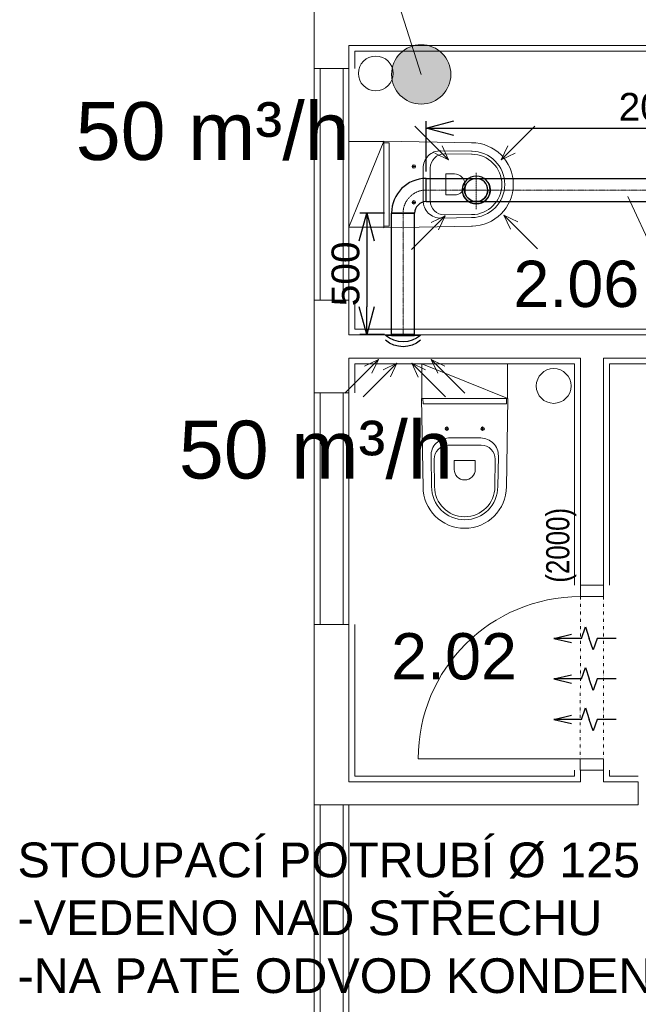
# Model space of a CAD drawing. Header units: millimetres. Extents: x 918337 to 1269480, y -257156 to -67477.
# Tile 73 of 114: x 1122063 to 1124736, y -193305 to -189052. Entities that reach past the tile are written whole.
import ezdxf

# ---------------------------------------------------------------- set-up
doc = ezdxf.new("R2010")
doc.units = ezdxf.units.MM
for name, pattern in [('ACAD_ISO10W100', [18.5, 12, -3, 0.5, -3]), ('DASHED', [0.75, 0.5, -0.25]), ('DĚLICÍ2', [15.875, 6.35, -3.175, 0, -3.175, 0, -3.175])]:
    doc.linetypes.add(name, pattern=pattern)
doc.layers.get('0').update_dxf_attribs({"color": 8, "lineweight": 9})
for name, color, linetype, lineweight in [('1VZT - LEGENDY', 7, 'Continuous', 13), ('1VZT-POTRUBI', 4, 'Continuous', 30), ('1VZT-ČERCHOVANÁ', 7, 'ACAD_ISO10W100', 9), ('LEGENDY', 7, 'Continuous', 9), ('St_plocha_místnosti', 3, 'Continuous', 18)]:
    doc.layers.add(name, color=color, linetype=linetype, lineweight=lineweight)
doc.layers.add('1VZT-vytápění', color=1, linetype='Continuous')
doc.styles.add('Andy', font='arial.ttf')
doc.styles.get("Standard").update_dxf_attribs({"font": 'arial.ttf'})
doc.dimstyles.new('ISO-25', dxfattribs={"dimtxt": 2.5, "dimasz": 2.5, "dimexe": 1.25, "dimexo": 0.625, "dimtad": 1, "dimtxsty": 'Standard', "dimcen": 2.5, "dimadec": 0, "dimazin": 0, "dimtfac": 1, "dimtmove": 0, "dimatfit": 3, "dimfxl": 1, "dimarcsym": 0})

# ---------------------------------------------------------------- blocks, each defined once
blk = doc.blocks.new('asaas')
at = {"layer": '1VZT-POTRUBI', "ltscale": 0.1}
blk.add_line((1122601.9, -249372.7), (1122751.9, -249372.7), dxfattribs=at)
for centre in [(1122676.9, -249282.6), (1122676.9, -249303.9)]:
    blk.add_arc(centre, 117.7, 229.9161, 310.0839, dxfattribs=at)
blk = doc.blocks.new('sdcwdweedwed')
at = {"layer": '1VZT - LEGENDY', "ltscale": 0.5}
for p, q in [((1122410.5, -249621.8), (1122555.8, -249476.5)), ((1122555.8, -249476.5), (1122495.9, -249505.1)), ((1122555.8, -249476.5), (1122527.2, -249536.5)), ((1122928, -249621.8), (1122782.8, -249476.5)), ((1122782.8, -249476.5), (1122811.4, -249536.5)), ((1122782.8, -249476.5), (1122842.7, -249505.1)), ((1122494.2, -249638.4), (1122639.5, -249493.2)), ((1122639.5, -249493.2), (1122579.6, -249521.8)), ((1122639.5, -249493.2), (1122610.9, -249553.1)), ((1122848.5, -249637.7), (1122703.2, -249492.4)), ((1122703.2, -249492.4), (1122731.8, -249552.4)), ((1122703.2, -249492.4), (1122763.1, -249521.1))]:
    blk.add_line(p, q, dxfattribs=at)
blk = doc.blocks.new('wedwdwedw')
at = {"layer": '1VZT - LEGENDY'}
blk.add_blockref('sdcwdweedwed', (0, 0), dxfattribs=at)
at = {"layer": '1VZT-POTRUBI'}
blk.add_blockref('asaas', (0, 0), dxfattribs=at)
blk = doc.blocks.new('DSDDSF')
at = {"linetype": 'DASHED', "ltscale": 0.5}
for q in [(-140516.8, 238348), (-140590.9, 238265.9), (-140516.8, 238191.8), (-140434.7, 238265.9)]:
    blk.add_line((-140516.8, 238265.9), q, dxfattribs=at)
at = {"layer": '1VZT - LEGENDY', "ltscale": 0.5}
for p, q in [((-140796.7, 238522.9), (-140651.4, 238377.7)), ((-140251.8, 238520), (-140397.1, 238374.7)), ((-140651.4, 238377.7), (-140680, 238437.6)), ((-140397.1, 238374.7), (-140368.5, 238434.6)), ((-140651.4, 238377.7), (-140711.3, 238406.3)), ((-140397.1, 238374.7), (-140337.2, 238403.3)), ((-140781.5, 237990.2), (-140636.2, 238135.5)), ((-140636.2, 238135.5), (-140696.2, 238106.9)), ((-140636.2, 238135.5), (-140664.8, 238075.6)), ((-140264, 237990.2), (-140409.3, 238135.5)), ((-140409.3, 238135.5), (-140380.7, 238075.6)), ((-140409.3, 238135.5), (-140349.4, 238106.9))]:
    blk.add_line(p, q, dxfattribs=at)
at = {"layer": '1VZT-POTRUBI', "ltscale": 0.5}
for radius in [60, 50]:
    blk.add_circle((-140516.8, 238265.9), radius, dxfattribs=at)
at = {"layer": '1VZT-POTRUBI'}
for radius, start, end in [(60, 326.4427, 213.5573), (50, 0, 180)]:
    blk.add_arc((-140516.8, 238265.9), radius, start, end, dxfattribs=at)
blk = doc.blocks.new('_Open30')
at = {"color": 0, "linetype": 'ByBlock', "lineweight": -2}
for p, q in [((-1, 0.268), (0, 0)), ((0, 0), (-1, -0.268)), ((0, 0), (-1, 0))]:
    blk.add_line(p, q, dxfattribs=at)
blk = doc.blocks.new('*D827')
at = {"layer": '1VZT - LEGENDY', "color": 0, "lineweight": -2, "ltscale": 0.1, "transparency": 16777216}
for p, q in [((1123819.3, -189708.1), (1123819.3, -189490.7)), ((1123939.3, -189520.7), (1125734.6, -189520.7)), ((1125854.6, -189708.1), (1125854.6, -189490.7))]:
    blk.add_line(p, q, dxfattribs=at)
at = {"layer": 'Defpoints', "color": 0, "ltscale": 0.1, "transparency": 16777216}
for p in [(1125854.6, -189520.7), (1123819.3, -189738.1), (1125854.6, -189738.1)]:
    blk.add_point(p, dxfattribs=at)
at = {"layer": '1VZT - LEGENDY', "color": 0, "lineweight": -2, "ltscale": 0.1, "transparency": 16777216, "xscale": 120, "yscale": 120, "zscale": 120, "rotation": 180}
blk.add_blockref('_Open30', (1123819.3, -189520.7), dxfattribs=at)
at = {"layer": '1VZT - LEGENDY', "color": 0, "lineweight": -2, "ltscale": 0.1, "transparency": 16777216, "xscale": 120, "yscale": 120, "zscale": 120}
blk.add_blockref('_Open30', (1125854.6, -189520.7), dxfattribs=at)
at = {"layer": '1VZT - LEGENDY', "color": 0, "ltscale": 0.1, "transparency": 16777216, "insert": (1124836.9, -189429.5), "char_height": 120, "attachment_point": 5}
blk.add_mtext('2050', dxfattribs=at)
blk = doc.blocks.new('*D828')
at = {"layer": '1VZT - LEGENDY', "color": 0, "lineweight": -2, "ltscale": 0.1, "transparency": 16777216}
for p, q in [((1123639.3, -189888.1), (1123532.4, -189888.1)), ((1123562.4, -190008.1), (1123562.4, -190292)), ((1123639.3, -190412), (1123532.4, -190412))]:
    blk.add_line(p, q, dxfattribs=at)
at = {"layer": 'Defpoints', "color": 0, "ltscale": 0.1, "transparency": 16777216}
for p in [(1123669.3, -189888.1), (1123562.4, -190412), (1123669.3, -190412)]:
    blk.add_point(p, dxfattribs=at)
at = {"layer": '1VZT - LEGENDY', "color": 0, "lineweight": -2, "ltscale": 0.1, "transparency": 16777216, "xscale": 120, "yscale": 120, "zscale": 120}
for p, rotation in [((1123562.4, -189888.1), 90), ((1123562.4, -190412), 270)]:
    blk.add_blockref('_Open30', p, dxfattribs=dict(at, rotation=rotation))
at = {"layer": '1VZT - LEGENDY', "color": 0, "ltscale": 0.1, "transparency": 16777216, "insert": (1123471.1, -190150), "char_height": 120, "attachment_point": 5, "rotation": 90}
blk.add_mtext('500', dxfattribs=at)
blk = doc.blocks.new('fegevdfvdfv')
at = {"layer": '1VZT-vytápění'}
for p, q in [((-286977.9, 271465.6), (-286995.9, 271389.6)), ((-286977.9, 271465.6), (-286959.9, 271389.6)), ((-286977.9, 271346.2), (-286977.9, 271465.6)), ((-286803, 271465.6), (-286821, 271389.6)), ((-286803, 271465.6), (-286785, 271389.6)), ((-286803, 271346.2), (-286803, 271465.6)), ((-286628.1, 271465.6), (-286646.1, 271389.6)), ((-286628.1, 271465.6), (-286610, 271389.6)), ((-286628.1, 271346.2), (-286628.1, 271465.6)), ((-286977.9, 271346.2), (-286928.2, 271329.2)), ((-286803, 271346.2), (-286753.3, 271329.2)), ((-286628.1, 271346.2), (-286578.4, 271329.2)), ((-287027.6, 271295.1), (-286977.9, 271312.2)), ((-286977.9, 271278.1), (-287027.6, 271295.1)), ((-286928.2, 271329.2), (-286977.9, 271312.2)), ((-286852.7, 271295.1), (-286803, 271312.2)), ((-286803, 271278.1), (-286852.7, 271295.1)), ((-286753.3, 271329.2), (-286803, 271312.2)), ((-286677.7, 271295.1), (-286628.1, 271312.2)), ((-286628.1, 271278.1), (-286677.7, 271295.1)), ((-286578.4, 271329.2), (-286628.1, 271312.2)), ((-286977.9, 271195.6), (-286977.9, 271278.1)), ((-286803, 271195.6), (-286803, 271278.1)), ((-286628.1, 271195.6), (-286628.1, 271278.1))]:
    blk.add_line(p, q, dxfattribs=at)
blk = doc.blocks.new('SDCDCSDC')
at = {"color": 8, "ltscale": 2}
for p, q in [((1152829.8, -195347.3), (1152829.8, -195597.3)), ((1156929.8, -195497.3), (1152979.8, -195497.3)), ((1152979.8, -195497.3), (1152979.8, -195597.3)), ((1152829.8, -196597.3), (1152829.8, -195597.3)), ((1152979.8, -195597.3), (1152829.8, -195597.3)), ((1152854.8, -196597.3), (1152854.8, -195597.3)), ((1152954.8, -196597.3), (1152954.8, -195597.3)), ((1152979.8, -195597.3), (1152979.8, -196597.3)), ((1152979.8, -196597.3), (1152829.8, -196597.3)), ((1152829.8, -196597.3), (1152829.8, -196997.3)), ((1152979.8, -196597.3), (1152979.8, -196747.3)), ((1156079.8, -196747.3), (1152979.8, -196747.3)), ((1153979.8, -196847.3), (1152979.8, -196847.3)), ((1152979.8, -196847.3), (1152979.8, -196997.3)), ((1153979.8, -196847.3), (1153979.8, -197827.3)), ((1155179.8, -196847.3), (1154079.8, -196847.3)), ((1154079.8, -196847.3), (1154079.8, -197827.3)), ((1152829.8, -197997.3), (1152829.8, -196997.3)), ((1152979.8, -196997.3), (1152829.8, -196997.3)), ((1152854.8, -197997.3), (1152854.8, -196997.3)), ((1152954.8, -197997.3), (1152954.8, -196997.3)), ((1152979.8, -196997.3), (1152979.8, -197997.3)), ((1153979.8, -197827.3), (1154079.8, -197827.3)), ((1152979.8, -197997.3), (1152829.8, -197997.3)), ((1152829.8, -197997.3), (1152829.8, -198777.3)), ((1152979.8, -197997.3), (1152979.8, -198677.3)), ((1153979.8, -198627.3), (1154079.8, -198627.3)), ((1153979.8, -198627.3), (1153979.8, -198677.3)), ((1154079.8, -198627.3), (1154079.8, -198677.3)), ((1153979.8, -198677.3), (1152979.8, -198677.3)), ((1154229.8, -198677.3), (1154079.8, -198677.3)), ((1154229.8, -198677.3), (1154229.8, -198777.3)), ((1152829.8, -199977.3), (1152829.8, -198777.3)), ((1154229.8, -198777.3), (1152829.8, -198777.3)), ((1152854.8, -199977.3), (1152854.8, -198777.3)), ((1152954.8, -199977.3), (1152954.8, -198777.3)), ((1152979.8, -198777.3), (1152979.8, -199977.3))]:
    blk.add_line(p, q, dxfattribs=at)
at = {"color": 8, "ltscale": 1.5}
for p, q in [((1153004.8, -195597.3), (1153004.8, -195522.3)), ((1153004.8, -195522.3), (1156904.8, -195522.3)), ((1153004.8, -196722.3), (1153004.8, -196597.3)), ((1156079.8, -196722.3), (1153004.8, -196722.3)), ((1153954.8, -196872.3), (1153004.8, -196872.3)), ((1153004.8, -196872.3), (1153004.8, -196997.3)), ((1153954.8, -197827.3), (1153954.8, -196872.3)), ((1155154.8, -196872.3), (1154104.8, -196872.3)), ((1154104.8, -196872.3), (1154104.8, -197827.3)), ((1153004.8, -197997.3), (1153004.8, -198652.3)), ((1153004.8, -198652.3), (1153954.8, -198652.3)), ((1153954.8, -198652.3), (1153954.8, -198627.3)), ((1154104.8, -198627.3), (1154104.8, -198652.3)), ((1154104.8, -198652.3), (1154229.8, -198652.3))]:
    blk.add_line(p, q, dxfattribs=at)
at = {"color": 8}
for p, q in [((1153129.6, -195917), (1153152.8, -195917.4)), ((1153129.8, -195910.5), (1153513, -195917.3)), ((1153129.8, -195910.5), (1153129.8, -196284.1)), ((1153152.8, -195917.4), (1153152.8, -196277.2)), ((1153377.1, -195951.8), (1153512.4, -195954.3)), ((1153391.8, -195965.8), (1153512.1, -195966.9)), ((1153252.3, -196019.8), (1153267.3, -196019.8)), ((1153259.8, -196012.3), (1153259.8, -196027.3)), ((1153331.2, -196097.3), (1153331.2, -196025.8)), ((1153299.8, -196097.3), (1153299.8, -196027.8)), ((1153397.7, -196097.3), (1153397.7, -196052.9)), ((1153398.7, -196051.9), (1153435.6, -196051.9)), ((1153299.8, -196097.3), (1153299.8, -196166.7)), ((1153331.2, -196097.3), (1153331.2, -196168.8)), ((1153397.7, -196097.3), (1153397.7, -196141.7)), ((1153398.7, -196142.7), (1153435.6, -196142.7)), ((1153252.3, -196174.8), (1153267.3, -196174.8)), ((1153259.8, -196182.3), (1153259.8, -196167.3)), ((1153391.8, -196228.8), (1153512.1, -196227.7)), ((1153129.6, -196277.6), (1153152.8, -196277.2)), ((1153129.8, -196284.1), (1153513, -196277.3)), ((1153377.1, -196242.7), (1153512.4, -196240.3)), ((1153292.9, -197022.3), (1153299.8, -197405.6)), ((1153666.6, -197022.3), (1153292.9, -197022.3)), ((1153299.4, -197022.2), (1153299.9, -197045.3)), ((1153659.7, -197045.3), (1153299.9, -197045.3)), ((1153660.1, -197022.2), (1153659.7, -197045.3)), ((1153666.6, -197022.3), (1153659.7, -197405.6)), ((1153394.8, -197152.3), (1153409.8, -197152.3)), ((1153402.3, -197144.8), (1153402.3, -197159.8)), ((1153564.8, -197152.3), (1153549.8, -197152.3)), ((1153557.3, -197144.8), (1153557.3, -197159.8)), ((1153479.8, -197192.3), (1153410.3, -197192.3)), ((1153479.8, -197192.3), (1153549.2, -197192.3)), ((1153479.8, -197223.7), (1153408.2, -197223.7)), ((1153479.8, -197223.7), (1153551.3, -197223.7)), ((1153334.3, -197269.7), (1153336.8, -197404.9)), ((1153348.2, -197284.3), (1153349.3, -197404.7)), ((1153434.4, -197291.2), (1153434.4, -197328.1)), ((1153479.8, -197290.2), (1153435.4, -197290.2)), ((1153479.8, -197290.2), (1153524.1, -197290.2)), ((1153525.1, -197291.2), (1153525.1, -197328.1)), ((1153611.3, -197284.3), (1153610.2, -197404.7)), ((1153625.2, -197269.7), (1153622.7, -197404.9))]:
    blk.add_line(p, q, dxfattribs=at)
for points in [[(1152979.8, -196282.3), (1153129.8, -195910.5)], [(1153294.8, -196872.3), (1153666.6, -197022.3)]]:
    blk.add_lwpolyline(points, dxfattribs=at)
for points in [[(1153129.8, -196282.3), (1153129.8, -195912.3), (1152979.8, -195912.3), (1152979.8, -196282.3)], [(1153294.8, -197022.3), (1153664.8, -197022.3), (1153664.8, -196872.3), (1153294.8, -196872.3)]]:
    blk.add_lwpolyline(points, close=True, dxfattribs=at)
at = {"color": 8, "ltscale": 2}
for points in [[(1153979.8, -197877.3), (1153979.8, -197827.3), (1154079.8, -197827.3), (1154079.8, -197877.3)], [(1153978.9, -198627.3), (1153978.9, -198577.3), (1154078.9, -198577.3), (1154078.9, -198627.3)]]:
    blk.add_lwpolyline(points, close=True, dxfattribs=at)
at = {"color": 8, "linetype": 'DĚLICÍ2', "ltscale": 2}
for points in [[(1153979.8, -197877.3), (1153978.9, -198577.3)], [(1154079.8, -197877.3), (1154078.9, -198577.3)]]:
    blk.add_lwpolyline(points, dxfattribs=at)
at = {"color": 8, "ltscale": 2}
blk.add_lwpolyline([(1153978.9, -198577.3), (1153278.9, -198577.3)], dxfattribs=at)
for centre in [(1153095.4, -195617.7), (1153864.1, -196967.7)]:
    blk.add_circle(centre, 75, dxfattribs=at)
at = {"color": 8}
for centre in [(1153259.8, -196019.8), (1153259.8, -196174.8), (1153402.3, -197152.3), (1153557.3, -197152.3)]:
    blk.add_circle(centre, 7.5, dxfattribs=at)
for centre, radius, start, end in [((1153509.8, -196097.3), 180, 0, 90), ((1153375.8, -196027.8), 76, 88.9513, 180), ((1153391.2, -196025.8), 60, 89.4784, 180), ((1153509.8, -196097.3), 143, 0, 90), ((1153509.8, -196097.3), 130.4, 0, 90), ((1153398.7, -196052.9), 1, 90, 180), ((1153435.6, -196097.3), 45.4, 0, 90), ((1153435.6, -196097.3), 45.4, 270, 0), ((1153509.8, -196097.3), 130.4, 270, 0), ((1153509.8, -196097.3), 143, 270, 0), ((1153509.8, -196097.3), 180, 270, 0), ((1153398.7, -196141.7), 1, 180, 270), ((1153375.8, -196166.7), 76, 180, 271.0487), ((1153391.2, -196168.8), 60, 180, 270.5216), ((1153410.3, -197268.3), 76, 90, 181.0487), ((1153549.2, -197268.3), 76, 358.9513, 90), ((1153408.2, -197283.7), 60, 90, 180.5216), ((1153551.3, -197283.7), 60, 359.4784, 90), ((1153435.4, -197291.2), 1, 90, 180), ((1153524.1, -197291.2), 1, 0, 90), ((1153479.8, -197328.1), 45.4, 180, 270), ((1153479.8, -197328.1), 45.4, 270, 0), ((1153479.8, -197402.3), 180, 180, 270), ((1153479.8, -197402.3), 143, 180, 270), ((1153479.8, -197402.3), 130.4, 180, 270), ((1153479.8, -197402.3), 143, 270, 0), ((1153479.8, -197402.3), 130.4, 270, 0), ((1153479.8, -197402.3), 180, 270, 0)]:
    blk.add_arc(centre, radius, start, end, dxfattribs=at)
at = {"color": 8, "ltscale": 2}
blk.add_arc((1153978.9, -198577.3), 700, 90, 180, dxfattribs=at)
at = {"color": 8, "width": 0.8}
blk.add_text('(2000)', height=100, rotation=90, dxfattribs=at).set_placement((1153931.7, -197817.2))

msp = doc.modelspace()

# ---------------------------------------------------------------- hatches: boundary and pattern name
at = {"layer": '1VZT - LEGENDY', "ltscale": 0.1}
h = msp.add_hatch(color=256, dxfattribs=at)
h.dxf.hatch_style = 1
h.paths.add_polyline_path([(1123925.9, -189288.6, 1), (1123669.5, -189288.6, 1)])

# ---------------------------------------------------------------- linework, layer by layer
for p, q in [((1123182.8, -187359.7), (1123797.7, -189288.6)), ((1124804.4, -190060.6), (1124690.9, -189816.4))]:
    msp.add_line(p, q, dxfattribs=at)
msp.add_circle((1123797.7, -189288.6), 128.2, dxfattribs=at)
at = {"layer": '1VZT-POTRUBI', "ltscale": 0.1}
for p, q in [((1123819.3, -189838.1), (1123819.3, -189738.1)), ((1123819.3, -189738.1), (1125884.6, -189738.1)), ((1123819.3, -189838.1), (1125884.6, -189838.1)), ((1123669.3, -190415.8), (1123669.3, -189888.1)), ((1123769.3, -189888.1), (1123669.3, -189888.1)), ((1123669.3, -189888.1), (1123769.3, -189888.1)), ((1123769.3, -190415.8), (1123769.3, -189888.1)), ((1123769.3, -190412), (1123669.3, -190412)), ((1123669.3, -190412), (1123769.3, -190412)), ((1123769.3, -190415.8), (1123669.3, -190415.8)), ((1123669.3, -190415.8), (1123769.3, -190415.8))]:
    msp.add_line(p, q, dxfattribs=at)
for radius in [150, 50]:
    msp.add_arc((1123819.3, -189888.1), radius, 90, 180, dxfattribs=at)
at = {"layer": '1VZT-ČERCHOVANÁ', "color": 7, "ltscale": 0.1}
for p, q in [((1126027.1, -189788.1), (1123819.3, -189788.1)), ((1123719.3, -189888.1), (1123719.3, -190413.9))]:
    msp.add_line(p, q, dxfattribs=at)
msp.add_arc((1123819.3, -189888.1), 100, 90, 180, dxfattribs=at)

# ---------------------------------------------------------------- block references
msp.add_blockref('SDCDCSDC', (-29494.2, 6333.4))
at = {"layer": '1VZT - LEGENDY', "xscale": -1, "rotation": 180}
msp.add_blockref('DSDDSF', (1264552.3, 48477.8), dxfattribs=at)
at = {"layer": '1VZT-POTRUBI', "xscale": -1}
msp.add_blockref('wedwdwedw', (2246396.1, 58956.9), dxfattribs=at)
at = {"layer": '1VZT-POTRUBI', "rotation": 90}
msp.add_blockref('fegevdfvdfv', (1395836.1, 94903.3), dxfattribs=at)

# ---------------------------------------------------------------- texts
at = {"layer": '1VZT - LEGENDY', "lineweight": 5, "insert": (1122053.7, -192605.9), "char_height": 150, "attachment_point": 1}
msp.add_mtext_dynamic_manual_height_columns('STOUPACÍ POTRUBÍ %%C 125\\P-VEDENO NAD STŘECHU\\P-NA PATĚ ODVOD KONDENZÁTU', width=7941.607, gutter_width=12.5, heights=[0], dxfattribs=at)
at = {"layer": 'LEGENDY', "lineweight": 5, "char_height": 250, "attachment_point": 1}
for insert in [(1122305, -189408.3), (1122750.5, -190784)]:
    msp.add_mtext_dynamic_manual_height_columns('50 m³/h', width=1517.357, gutter_width=12.5, heights=[0], dxfattribs=dict(at, insert=insert))
at = {"layer": 'St_plocha_místnosti', "ltscale": 2, "style": 'Andy'}
for s, p in [('2.06', (1124196, -190293.2)), ('2.02', (1123667.6, -191901.7))]:
    msp.add_text(s, height=200, dxfattribs=at).set_placement(p)

# ---------------------------------------------------------------- dimensions: what is measured, and where the dimension line sits
at = {"layer": '1VZT - LEGENDY', "ltscale": 0.1}
dim = msp.add_linear_dim(base=(1125854.6, -189520.7), p1=(1123819.3, -189738.1), p2=(1125854.6, -189738.1), dimstyle='ISO-25', override={"dimtxt": 120, "dimasz": 120, "dimexe": 30, "dimexo": 30, "dimgap": 30, "dimdec": 0, "dimrnd": 50, "dimblk": 'Open30', "dimtdec": 0, "dimldrblk": 'Open30', "dimfxl": 10}, dxfattribs=at)
dim.commit()
dim.dimension.update_dxf_attribs({"geometry": '*D827', "text_midpoint": (1124836.9, -189429.5)})
dim = msp.add_linear_dim(base=(1123562.4, -190412), p1=(1123669.3, -189888.1), p2=(1123669.3, -190412), angle=90, dimstyle='ISO-25', override={"dimtxt": 120, "dimasz": 120, "dimexe": 30, "dimexo": 30, "dimgap": 30, "dimdec": 0, "dimrnd": 50, "dimblk": 'Open30', "dimtdec": 0, "dimldrblk": 'Open30', "dimfxl": 10}, dxfattribs=at)
dim.commit()
dim.dimension.update_dxf_attribs({"geometry": '*D828', "text_midpoint": (1123471.1, -190150)})

doc.saveas('drawing.dxf')
